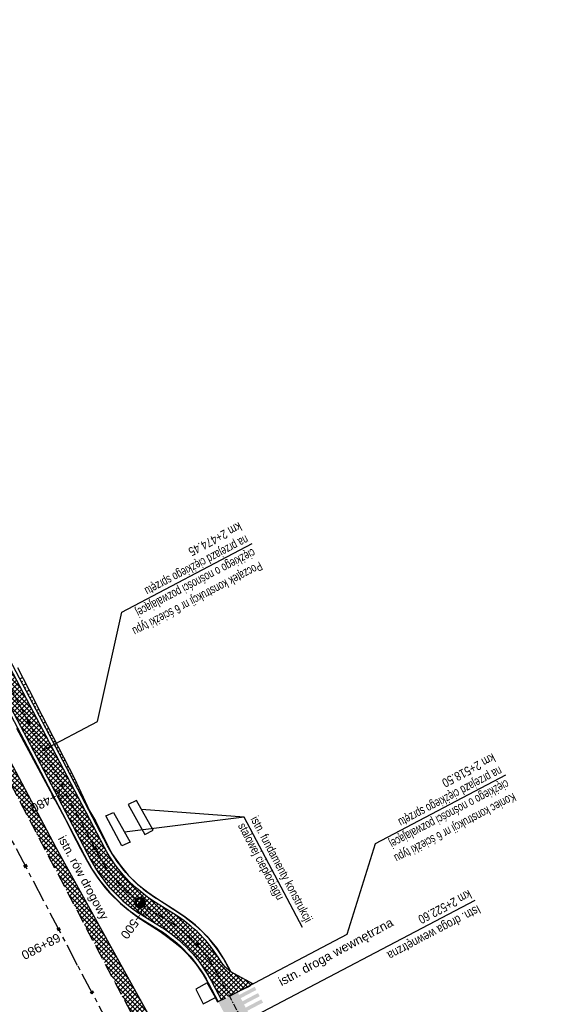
# Model space of a CAD drawing. Header units: metres. Extents: x 7529682 to 7533704, y 5721210 to 5727842.
# Tile 30 of 64: x 7530867 to 7530943, y 5725576 to 5725714. Entities that reach past the tile are written whole.
import ezdxf

# ---------------------------------------------------------------- set-up
doc = ezdxf.new("R2010")
doc.units = ezdxf.units.M
for name, pattern in [('CENTER', [50.8, 31.75, -6.35, 6.35, -6.35]), ('DASHED', [19.05, 12.7, -6.35]), ('HIDDEN', [9.525, 6.35, -3.175])]:
    doc.linetypes.add(name, pattern=pattern)
for name, color, linetype in [('C-DROGI-SYTUACJA-ETYKIETY', 7, 'Continuous'), ('D-hatch-pobocza', 131, 'Continuous'), ('D-pobocza', 7, 'Continuous'), ('D-skarpa', 7, 'Continuous'), ('D-skarpa-kreskowanie', 7, 'Continuous')]:
    doc.layers.add(name, color=color, linetype=linetype)
doc.layers.add('D-hatch-ciag-pieszo-rowerowy', color=7, linetype='Continuous', lineweight=13, true_color=0xff9f80)
doc.layers.add('D-poziome-powl-czerwona', color=7, linetype='Continuous', lineweight=9, true_color=0xff6161)
for name, color, linetype, lineweight in [('D-krawędzie', 7, 'Continuous', 30), ('D-krawężniki-obniżone', 7, 'DASHED', 30), ('D-obrzeża', 7, 'Continuous', 30), ('D-opisy', 7, 'Continuous', 30), ('D-oś', 10, 'CENTER', 30)]:
    doc.layers.add(name, color=color, linetype=linetype, lineweight=lineweight)
doc.layers.add('D-malowanie-proj', color=7, linetype='Continuous', true_color=0x3333ff)
doc.layers.add('poprzeczki', color=7, linetype='Continuous', true_color=0x0000c7)
doc.styles.add('2mm08', font='arial.ttf', dxfattribs={"width": 0.8})
doc.styles.get("Standard").update_dxf_attribs({"font": 'arial.ttf'})
pattern_1 = [(45, (0, 0), (-0.33675960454, 0.33675960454), []), (135, (0, 0), (-0.33675960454, -0.33675960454), [])]

# ---------------------------------------------------------------- blocks, each defined once
blk = doc.blocks.new('AeccTickLine')
at = {"color": 0, "linetype": 'ByBlock', "lineweight": -2}
blk.add_line((0, 1), (0, -1), dxfattribs=at)
blk = doc.blocks.new('kilometraz')
at = {"linetype": 'ByBlock', "lineweight": -2}
blk.add_hatch(color=0, dxfattribs=at).paths.add_polyline_path([(0, -0.28125, 0.41421356), (0.28125, 0, 0.41421356), (0, 0.28125)])
at = {"color": 0, "linetype": 'ByBlock', "lineweight": -2}
blk.add_line((0, 0.28125), (0, -0.28125), dxfattribs=at)
blk.add_circle((0, 0), 0.28125, dxfattribs=at)

msp = doc.modelspace()

# ---------------------------------------------------------------- hatches: boundary and pattern name
at = {"layer": 'D-hatch-ciag-pieszo-rowerowy'}
h = msp.add_hatch(dxfattribs=at)
h.set_pattern_fill('ANSI37', color=256, scale=0.15, style=0)
h.set_pattern_definition(pattern_1)
edge = h.paths.add_edge_path()
edge.add_line((7530818.12, 5725713.25), (7530816.54, 5725710.85))
edge.add_line((7530816.54, 5725710.85), (7530819.01, 5725705.98))
edge.add_line((7530819.01, 5725705.98), (7530845.28, 5725656.02))
edge.add_line((7530845.28, 5725656.02), (7530865.1, 5725618.49))
edge.add_line((7530865.1, 5725618.49), (7530869.71, 5725609.72))
edge.add_line((7530869.71, 5725609.72), (7530876.81, 5725596.2))
edge.add_arc((7530894.52, 5725605.5), 20, 207.7039, 238.1442)
edge.add_line((7530883.96, 5725588.51), (7530886.54, 5725586.91))
edge.add_arc((7530875.98, 5725569.92), 20, 27.7039, 58.1442, ccw=False)
edge.add_line((7530893.69, 5725579.22), (7530895.08, 5725576.58))
edge.add_line((7530895.08, 5725576.58), (7530899.58, 5725578.8))
edge.add_line((7530899.58, 5725578.8), (7530895.58, 5725580.98))
edge.add_arc((7530877.88, 5725571.69), 20, 27.7039, 58.1442)
edge.add_line((7530888.43, 5725588.67), (7530885.86, 5725590.27))
edge.add_arc((7530896.41, 5725607.26), 20, 207.7039, 238.1442, ccw=False)
edge.add_line((7530878.71, 5725597.96), (7530871.92, 5725610.88))
edge.add_line((7530871.92, 5725610.88), (7530867.31, 5725619.65))
edge.add_line((7530867.31, 5725619.65), (7530847.49, 5725657.19))
edge.add_line((7530847.49, 5725657.19), (7530821.22, 5725707.15))
edge.add_line((7530821.22, 5725707.15), (7530818.12, 5725713.25))
at = {"layer": 'D-hatch-pobocza'}
h = msp.add_hatch(dxfattribs=at)
h.set_pattern_fill('ANSI37', color=256, scale=0.15, style=0)
h.set_pattern_definition(pattern_1)
h.paths.add_polyline_path([(7530850.03, 5725639.55), (7530838.26, 5725661.68), (7530828.61, 5725680.54), (7530814.73, 5725707.81), (7530813.81, 5725705.12), (7530824.74, 5725684.39), (7530840.86, 5725653.69), (7530860.68, 5725616.15), (7530865.28, 5725607.39), (7530878.05, 5725583.08), (7530883.1, 5725573.52), (7530886.05, 5725572.46), (7530871.95, 5725597.92), (7530858.97, 5725622.4)])
at = {"layer": 'D-malowanie-proj'}
h = msp.add_hatch(color=256, dxfattribs=at)
h.paths.add_polyline_path([(7530899.97, 5725578.01), (7530899.74, 5725578.45), (7530897.09, 5725577.06), (7530897.32, 5725576.61)])
h.paths.add_polyline_path([(7530900.44, 5725577.13), (7530900.21, 5725577.57), (7530897.55, 5725576.17), (7530897.79, 5725575.73)])
h.paths.add_polyline_path([(7530900.91, 5725576.24), (7530900.67, 5725576.68), (7530898.02, 5725575.29), (7530898.25, 5725574.84)])
h.paths.add_polyline_path([(7530895.55, 5725575.68), (7530895.32, 5725576.12), (7530894.87, 5725575.89), (7530895.11, 5725575.45)])
h.paths.add_polyline_path([(7530896.02, 5725574.8), (7530895.78, 5725575.24), (7530895.34, 5725575.01), (7530895.57, 5725574.56)])
h.paths.add_polyline_path([(7530896.48, 5725573.91), (7530896.25, 5725574.35), (7530895.81, 5725574.12), (7530896.04, 5725573.68)])
at = {"layer": 'D-poziome-powl-czerwona'}
h = msp.add_hatch(color=256, dxfattribs=at)
h.dxf.hatch_style = 1
edge = h.paths.add_edge_path()
edge.add_line((7530898.1, 5725569.77), (7530900.74, 5725571.04))
edge.add_arc((7530917.76, 5725558.33), 21.24, 143.0283, 143.2755, ccw=False)
edge.add_line((7530900.79, 5725571.11), (7530897.37, 5725577.67))
edge.add_arc((7530894.89, 5725582.05), 5.03, 291.5881, 299.5076, ccw=False)
edge.add_line((7530896.74, 5725577.37), (7530894.63, 5725576.36))
edge.add_line((7530894.63, 5725576.36), (7530898.1, 5725569.77))

# ---------------------------------------------------------------- linework, layer by layer
at = {"layer": 'D-krawędzie', "linetype": 'HIDDEN', "ltscale": 0.3, "flags": 128}
msp.add_lwpolyline([(7530572.01, 5726166.06), (7530599.74, 5726113.52), (7530641.56, 5726032.01), (7530660.96, 5725995.07), (7530689.13, 5725941.54), (7530707.34, 5725907.03), (7530725.26, 5725873.09), (7530743.97, 5725837.65), (7530770.53, 5725787.12), (7530787.86, 5725754.27), (7530809.9, 5725712.54), (7530824.74, 5725684.39), (7530840.86, 5725653.69), (7530860.68, 5725616.15), (7530865.28, 5725607.39), (7530878.05, 5725583.08), (7530918.17, 5725507.18), (7530950.16, 5725446.31), (7530993.42, 5725364.26), (7531022.77, 5725308.72), (7531053.81, 5725249.87), (7531081.17, 5725197.87), (7531103.9, 5725154.54), (7531128.12, 5725108.45), (7531149.3, 5725068.25), (7531167.38, 5725033.77), (7531197.16, 5724976.99), (7531228.15, 5724918.03), (7531253.15, 5724870.49), (7531286.8, 5724806.65), (7531306.74, 5724768.66), (7531335.09, 5724714.65), (7531357.32, 5724672.44), (7531373.64, 5724641.45), (7531392.16, 5724606), (7531418.48, 5724555.85), (7531439.73, 5724515.58), (7531476.36, 5724446.19), (7531491.8, 5724416.76), (7531531.9, 5724339.93), (7531557.23, 5724291.66), (7531569.85, 5724267.58), (7531591.38, 5724226.55), (7531610, 5724191.1), (7531616.88, 5724178), (7531629.98, 5724153.03), (7531641.01, 5724132.02), (7531664.91, 5724087.62), (7531677.64, 5724064.79), (7531683.11, 5724054.99), (7531686.75, 5724048.18), (7531695.45, 5724031.7), (7531703.75, 5724015.92), (7531709.21, 5724005.51), (7531719.39, 5723986.15), (7531726.3, 5723973), (7531732.74, 5723960.74), (7531735.13, 5723956.19)], dxfattribs=at)
at = {"layer": 'D-krawędzie'}
for points in [[(7530882.01, 5725603.97), (7530884.36, 5725599.79), (7530885.51, 5725600.37), (7530883.2, 5725604.53), (7530882.01, 5725603.97)], [(7530878.9, 5725602.38), (7530879.96, 5725602.87), (7530882.31, 5725598.69), (7530881.15, 5725598.17), (7530878.9, 5725602.38)]]:
    msp.add_lwpolyline(points, dxfattribs=at)
at = {"layer": 'D-krawędzie', "linetype": 'ByBlock'}
msp.add_lwpolyline([(7530894.23, 5725576.93), (7530893.1, 5725579), (7530891.49, 5725578.12), (7530892.54, 5725576.08), (7530894.23, 5725576.93)], dxfattribs=at)
at = {"layer": 'D-krawężniki-obniżone', "ltscale": 0.1}
msp.add_lwpolyline([(7530894.54, 5725576.32), (7530899.58, 5725578.8)], dxfattribs=at)
at = {"layer": 'D-obrzeża'}
for points in [[(7530899.58, 5725578.8), (7530896.83, 5725580.3, -0.131848), (7530894.96, 5725582.09, 0.117448), (7530888.43, 5725588.67), (7530885.86, 5725590.27, -0.133608), (7530878.71, 5725597.96), (7530871.92, 5725610.88), (7530867.31, 5725619.65), (7530847.49, 5725657.19), (7530831.38, 5725687.88), (7530821.22, 5725707.15)], [(7530819.01, 5725705.98), (7530829.16, 5725686.72), (7530845.28, 5725656.02), (7530865.1, 5725618.49), (7530869.71, 5725609.72), (7530876.81, 5725596.2, 0.133608), (7530883.96, 5725588.51), (7530886.54, 5725586.91, -0.133608), (7530893.69, 5725579.22), (7530895.08, 5725576.58)]]:
    msp.add_lwpolyline(points, format="xyb", dxfattribs=at)
at = {"layer": 'D-opisy'}
msp.add_line((7530898.1, 5725573.51), (7530930.63, 5725590.6), dxfattribs=at)
for points in [[(7530870.13, 5725611.61), (7530877.71, 5725615.59), (7530881.14, 5725630.94), (7530899.4, 5725640.53)], [(7530896.2, 5725577.13), (7530912.71, 5725585.8), (7530916.64, 5725598.54), (7530934.91, 5725608.13)], [(7530906.43, 5725586.77), (7530898.28, 5725602.19), (7530883.88, 5725603.3)], [(7530898.28, 5725602.19), (7530881.53, 5725600.09)]]:
    msp.add_lwpolyline(points, dxfattribs=at)
at = {"layer": 'D-oś', "ltscale": 0.1}
msp.add_lwpolyline([(7530915.08, 5725505.55), (7530874.95, 5725581.45), (7530862.19, 5725605.76), (7530857.58, 5725614.52), (7530837.76, 5725652.06), (7530821.64, 5725682.76), (7530806.8, 5725710.91), (7530784.77, 5725752.63), (7530767.43, 5725785.49), (7530740.87, 5725836.02), (7530722.16, 5725871.46), (7530704.24, 5725905.4), (7530686.03, 5725939.91), (7530657.86, 5725993.44), (7530638.45, 5726030.39), (7530594.85, 5726110.89), (7530594.85, 5726110.89), (7530594.85, 5726110.89), (7530540.21, 5726214.45)], dxfattribs=at)
at = {"layer": 'D-oś', "ltscale": 0.03}
msp.add_lwpolyline([(7530731.23, 5725876.24), (7530749.94, 5725840.8), (7530776.61, 5725790.32), (7530793.84, 5725757.42), (7530804.98, 5725736.31, -0.004099), (7530807.24, 5725731.94), (7530820.11, 5725706.57), (7530830.27, 5725687.3), (7530846.39, 5725656.6), (7530866.2, 5725619.07), (7530877.76, 5725597.08, 0.133536), (7530884.91, 5725589.39), (7530887.48, 5725587.79, -0.133608), (7530894.64, 5725580.1), (7530904.4, 5725561.51, -0.112773)], format="xyb", dxfattribs=at)
at = {"layer": 'D-pobocza'}
msp.add_lwpolyline([(7530886.05, 5725572.46), (7530871.95, 5725597.92), (7530858.97, 5725622.4), (7530850.03, 5725639.55), (7530838.26, 5725661.68), (7530828.61, 5725680.54), (7530814.73, 5725707.81)], dxfattribs=at)
for points in [[(7530896.35, 5725580.6), (7530896.03, 5725581.22, 0.133608), (7530888.7, 5725589.1), (7530886.12, 5725590.7, -0.133608), (7530879.15, 5725598.2), (7530872.37, 5725611.11), (7530867.75, 5725619.88), (7530847.94, 5725657.42), (7530831.82, 5725688.11), (7530821.66, 5725707.38)], [(7530818.56, 5725705.75), (7530828.72, 5725686.48), (7530844.84, 5725655.79), (7530864.66, 5725618.25), (7530869.27, 5725609.49), (7530876.37, 5725595.97, 0.133608), (7530883.7, 5725588.08), (7530886.27, 5725586.48, -0.133608), (7530893.24, 5725578.99), (7530894.62, 5725576.36)]]:
    msp.add_lwpolyline(points, format="xyb", dxfattribs=at)
at = {"layer": 'D-skarpa', "linetype": 'Continuous'}
for points in [[(7530866.52, 5725623.18), (7530868.11, 5725620.07), (7530869.92, 5725616.51), (7530872.21, 5725612.07), (7530874.51, 5725607.63), (7530876.63, 5725603.1), (7530877.47, 5725601.71), (7530878.56, 5725599.47), (7530879.32, 5725597.9), (7530879.83, 5725596.99), (7530880.88, 5725595.5), (7530882.04, 5725594.1), (7530883.34, 5725592.83), (7530884.76, 5725591.69), (7530885.87, 5725590.94), (7530888.41, 5725589.29), (7530889.76, 5725588.38), (7530891.48, 5725587.05), (7530891.88, 5725586.71), (7530893.06, 5725585.54), (7530894.43, 5725583.84), (7530895.61, 5725582.01), (7530896.19, 5725580.92), (7530896.37, 5725580.59)], [(7530866.4, 5725614.67), (7530873.47, 5725601.44), (7530874.2, 5725599.99), (7530875.36, 5725597.79), (7530876.18, 5725596.25), (7530876.8, 5725595.16), (7530878.01, 5725593.36), (7530879.4, 5725591.68), (7530880.94, 5725590.15), (7530882.61, 5725588.75), (7530883.93, 5725587.81), (7530886.49, 5725586.19), (7530887.6, 5725585.42), (7530889.01, 5725584.29), (7530889.34, 5725584), (7530890.31, 5725583.03), (7530891.5, 5725581.65), (7530892.54, 5725580.16), (7530893.06, 5725579.27), (7530894.54, 5725576.32)]]:
    msp.add_lwpolyline(points, dxfattribs=at)
at = {"layer": 'D-skarpa-kreskowanie', "linetype": 'Continuous'}
for p, q in [((7530866.86, 5725621.58, 107.76), (7530867.23, 5725621.78, 107.48)), ((7530867.09, 5725621.14, 107.77), (7530867.28, 5725621.24, 107.63)), ((7530867.32, 5725620.7, 107.77), (7530867.69, 5725620.89, 107.5)), ((7530867.56, 5725620.26, 107.78), (7530867.74, 5725620.35, 107.64)), ((7530867.79, 5725619.81, 107.79), (7530868.14, 5725620, 107.52)), ((7530868.02, 5725619.37, 107.79), (7530868.2, 5725619.46, 107.66)), ((7530868.25, 5725618.93, 107.8), (7530868.6, 5725619.11, 107.54)), ((7530868.49, 5725618.49, 107.8), (7530868.66, 5725618.57, 107.68)), ((7530868.72, 5725618.04, 107.81), (7530869.05, 5725618.22, 107.56)), ((7530868.95, 5725617.6, 107.81), (7530869.11, 5725617.69, 107.69)), ((7530869.19, 5725617.16, 107.82), (7530869.5, 5725617.33, 107.58)), ((7530869.42, 5725616.72, 107.82), (7530869.57, 5725616.8, 107.71)), ((7530869.65, 5725616.27, 107.83), (7530869.96, 5725616.43, 107.6)), ((7530869.88, 5725615.83, 107.84), (7530870.03, 5725615.91, 107.72)), ((7530870.12, 5725615.39, 107.84), (7530870.42, 5725615.55, 107.62)), ((7530870.35, 5725614.94, 107.85), (7530870.5, 5725615.02, 107.74)), ((7530867.01, 5725613.78, 107.71), (7530866.96, 5725613.75, 107.67)), ((7530867.24, 5725613.33, 107.72), (7530867.14, 5725613.28, 107.64)), ((7530870.58, 5725614.5, 107.85), (7530870.87, 5725614.66, 107.63)), ((7530870.81, 5725614.06, 107.86), (7530870.96, 5725614.14, 107.75)), ((7530871.05, 5725613.62, 107.86), (7530871.33, 5725613.77, 107.65)), ((7530867.47, 5725612.89, 107.72), (7530867.42, 5725612.87, 107.69)), ((7530867.71, 5725612.45, 107.73), (7530867.61, 5725612.4, 107.66)), ((7530867.94, 5725612.01, 107.73), (7530867.89, 5725611.98, 107.7)), ((7530871.28, 5725613.17, 107.87), (7530871.42, 5725613.25, 107.76)), ((7530871.51, 5725612.73, 107.88), (7530871.79, 5725612.88, 107.66)), ((7530871.74, 5725612.29, 107.88), (7530871.88, 5725612.36, 107.78)), ((7530871.98, 5725611.85, 107.89), (7530872.25, 5725611.99, 107.68)), ((7530868.17, 5725611.56, 107.74), (7530868.08, 5725611.52, 107.67)), ((7530868.4, 5725611.12, 107.75), (7530868.36, 5725611.1, 107.71)), ((7530868.64, 5725610.68, 107.75), (7530868.55, 5725610.63, 107.69)), ((7530872.21, 5725611.4, 107.89), (7530872.34, 5725611.48, 107.79)), ((7530872.44, 5725610.96, 107.9), (7530872.71, 5725611.1, 107.7)), ((7530872.67, 5725610.52, 107.9), (7530872.81, 5725610.59, 107.8)), ((7530868.87, 5725610.24, 107.76), (7530868.83, 5725610.21, 107.73)), ((7530869.1, 5725609.79, 107.76), (7530869.02, 5725609.75, 107.7)), ((7530869.33, 5725609.35, 107.77), (7530869.3, 5725609.33, 107.74)), ((7530872.91, 5725610.08, 107.91), (7530873.17, 5725610.22, 107.71)), ((7530873.14, 5725609.63, 107.92), (7530873.27, 5725609.7, 107.82)), ((7530873.37, 5725609.19, 107.92), (7530873.63, 5725609.33, 107.72)), ((7530869.57, 5725608.91, 107.77), (7530869.5, 5725608.87, 107.72)), ((7530869.8, 5725608.47, 107.78), (7530869.77, 5725608.45, 107.75)), ((7530870.03, 5725608.02, 107.78), (7530869.97, 5725607.99, 107.74)), ((7530873.6, 5725608.75, 107.93), (7530873.73, 5725608.82, 107.83)), ((7530873.84, 5725608.31, 107.93), (7530874.1, 5725608.44, 107.74)), ((7530874.07, 5725607.86, 107.94), (7530874.2, 5725607.93, 107.84)), ((7530870.26, 5725607.58, 107.79), (7530870.23, 5725607.56, 107.77)), ((7530870.5, 5725607.14, 107.8), (7530870.44, 5725607.11, 107.75)), ((7530870.73, 5725606.69, 107.8), (7530870.7, 5725606.68, 107.78)), ((7530874.3, 5725607.42, 107.94), (7530874.55, 5725607.55, 107.76)), ((7530874.53, 5725606.98, 107.95), (7530874.65, 5725607.04, 107.87)), ((7530874.77, 5725606.54, 107.95), (7530874.98, 5725606.65, 107.81)), ((7530870.96, 5725606.25, 107.81), (7530870.91, 5725606.22, 107.77)), ((7530871.19, 5725605.81, 107.81), (7530871.17, 5725605.8, 107.79)), ((7530871.43, 5725605.37, 107.82), (7530871.38, 5725605.34, 107.78)), ((7530875, 5725606.09, 107.96), (7530875.09, 5725606.14, 107.9)), ((7530875.23, 5725605.65, 107.97), (7530875.4, 5725605.74, 107.87)), ((7530875.46, 5725605.21, 107.97), (7530875.54, 5725605.25, 107.93)), ((7530871.66, 5725604.92, 107.82), (7530871.64, 5725604.91, 107.81)), ((7530871.89, 5725604.48, 107.83), (7530871.85, 5725604.46, 107.8)), ((7530872.12, 5725604.04, 107.84), (7530872.11, 5725604.03, 107.82)), ((7530875.7, 5725604.76, 107.98), (7530875.82, 5725604.83, 107.93)), ((7530875.93, 5725604.32, 107.98), (7530875.98, 5725604.35, 107.97)), ((7530876.16, 5725603.88, 107.99), (7530876.25, 5725603.92, 107.98)), ((7530872.36, 5725603.6, 107.84), (7530872.32, 5725603.58, 107.82)), ((7530872.59, 5725603.15, 107.85), (7530872.57, 5725603.15, 107.84)), ((7530872.82, 5725602.71, 107.85), (7530872.8, 5725602.7, 107.83)), ((7530873.06, 5725602.27, 107.86), (7530873.04, 5725602.26, 107.85)), ((7530876.46, 5725603.47, 108.01), (7530876.43, 5725603.45, 108)), ((7530876.68, 5725603.02, 108.04), (7530876.63, 5725602.99, 108)), ((7530876.94, 5725602.59, 108.06), (7530876.9, 5725602.57, 108.03)), ((7530873.29, 5725601.83, 107.86), (7530873.27, 5725601.81, 107.85)), ((7530873.52, 5725601.38, 107.87), (7530873.51, 5725601.38, 107.86)), ((7530873.72, 5725600.93, 107.88), (7530873.75, 5725600.94, 107.88)), ((7530877.19, 5725602.16, 108.09), (7530877.09, 5725602.11, 108.01)), ((7530877.45, 5725601.73, 108.11), (7530877.39, 5725601.7, 108.06)), ((7530877.68, 5725601.29, 108.11), (7530877.56, 5725601.22, 108.02)), ((7530873.95, 5725600.48, 107.9), (7530873.97, 5725600.49, 107.89)), ((7530874.17, 5725600.03, 107.92), (7530874.22, 5725600.06, 107.89)), ((7530874.41, 5725599.59, 107.92), (7530874.43, 5725599.6, 107.9)), ((7530877.9, 5725600.84, 108.1), (7530877.84, 5725600.81, 108.06)), ((7530878.12, 5725600.39, 108.09), (7530878.02, 5725600.34, 108.02)), ((7530878.34, 5725599.94, 108.08), (7530878.3, 5725599.92, 108.05)), ((7530878.56, 5725599.49, 108.07), (7530878.49, 5725599.45, 108.02)), ((7530874.64, 5725599.15, 107.92), (7530874.68, 5725599.17, 107.89)), ((7530874.87, 5725598.7, 107.92), (7530874.89, 5725598.72, 107.9)), ((7530875.1, 5725598.26, 107.92), (7530875.15, 5725598.28, 107.89)), ((7530878.77, 5725599.04, 108.06), (7530878.75, 5725599.02, 108.04)), ((7530878.99, 5725598.59, 108.05), (7530878.95, 5725598.57, 108.02)), ((7530879.21, 5725598.14, 108.04), (7530879.2, 5725598.13, 108.03)), ((7530875.34, 5725597.82, 107.92), (7530875.36, 5725597.83, 107.9)), ((7530875.57, 5725597.38, 107.92), (7530875.61, 5725597.4, 107.89)), ((7530875.81, 5725596.94, 107.92), (7530875.83, 5725596.95, 107.9)), ((7530879.44, 5725597.69, 108.02), (7530879.42, 5725597.69, 108.02)), ((7530879.67, 5725597.25, 108.02), (7530879.68, 5725597.25, 108.02)), ((7530879.93, 5725596.82, 108.02), (7530879.94, 5725596.83, 108.01)), ((7530876.04, 5725596.5, 107.91), (7530876.08, 5725596.51, 107.89)), ((7530876.29, 5725596.06, 107.91), (7530876.3, 5725596.07, 107.9)), ((7530876.53, 5725595.62, 107.91), (7530876.56, 5725595.64, 107.89)), ((7530880.21, 5725596.41, 108.02), (7530880.22, 5725596.41, 108.01)), ((7530880.48, 5725595.99, 108.02), (7530880.52, 5725596.01, 107.99)), ((7530880.76, 5725595.58, 108.02), (7530880.78, 5725595.59, 108)), ((7530876.78, 5725595.19, 107.91), (7530876.79, 5725595.2, 107.9)), ((7530877.06, 5725594.77, 107.91), (7530877.08, 5725594.79, 107.89)), ((7530877.34, 5725594.36, 107.91), (7530877.35, 5725594.36, 107.9)), ((7530881.07, 5725595.18, 108.02), (7530881.11, 5725595.21, 107.99)), ((7530881.39, 5725594.8, 108.02), (7530881.41, 5725594.82, 108)), ((7530881.71, 5725594.41, 108.02), (7530881.75, 5725594.45, 107.98)), ((7530882.03, 5725594.03, 108.02), (7530882.05, 5725594.05, 108)), ((7530877.62, 5725593.94, 107.91), (7530877.64, 5725593.96, 107.89)), ((7530877.9, 5725593.53, 107.9), (7530877.91, 5725593.53, 107.9)), ((7530878.2, 5725593.13, 107.9), (7530878.22, 5725593.14, 107.89)), ((7530878.52, 5725592.74, 107.9), (7530878.53, 5725592.75, 107.9)), ((7530882.39, 5725593.68, 108.02), (7530882.43, 5725593.72, 107.98)), ((7530882.74, 5725593.33, 108.02), (7530882.76, 5725593.35, 108)), ((7530883.1, 5725592.98, 108.02), (7530883.14, 5725593.02, 107.98)), ((7530883.47, 5725592.64, 108.02), (7530883.49, 5725592.67, 108)), ((7530878.84, 5725592.36, 107.9), (7530878.86, 5725592.37, 107.89)), ((7530879.16, 5725591.97, 107.9), (7530879.17, 5725591.98, 107.9)), ((7530879.49, 5725591.6, 107.91), (7530879.51, 5725591.61, 107.89)), ((7530879.84, 5725591.24, 107.91), (7530879.85, 5725591.25, 107.9)), ((7530883.86, 5725592.33, 108.02), (7530883.9, 5725592.38, 107.97)), ((7530884.24, 5725592.01, 108.02), (7530884.27, 5725592.04, 108)), ((7530884.63, 5725591.7, 108.02), (7530884.68, 5725591.76, 107.97)), ((7530885.04, 5725591.41, 108.02), (7530885.06, 5725591.44, 108)), ((7530880.2, 5725590.89, 107.91), (7530880.22, 5725590.91, 107.89)), ((7530880.55, 5725590.54, 107.91), (7530880.56, 5725590.55, 107.9)), ((7530880.91, 5725590.18, 107.91), (7530880.93, 5725590.2, 107.89)), ((7530881.29, 5725589.86, 107.92), (7530881.3, 5725589.87, 107.9)), ((7530885.46, 5725591.13, 108.02), (7530885.5, 5725591.19, 107.97)), ((7530885.87, 5725590.85, 108.02), (7530885.89, 5725590.88, 108)), ((7530886.3, 5725590.59, 108.02), (7530886.33, 5725590.64, 107.98)), ((7530886.72, 5725590.33, 108.02), (7530886.74, 5725590.35, 108.01)), ((7530887.15, 5725590.06, 108.02), (7530887.17, 5725590.1, 108)), ((7530881.67, 5725589.54, 107.92), (7530881.7, 5725589.57, 107.89)), ((7530882.06, 5725589.21, 107.93), (7530882.07, 5725589.24, 107.91)), ((7530882.44, 5725588.89, 107.94), (7530882.48, 5725588.94, 107.89)), ((7530882.84, 5725588.59, 107.94), (7530882.86, 5725588.62, 107.92)), ((7530887.57, 5725589.8, 108.02), (7530887.58, 5725589.81, 108.01)), ((7530888, 5725589.53, 108.02), (7530888.01, 5725589.55, 108.01)), ((7530888.42, 5725589.27, 108.02), (7530888.42, 5725589.27, 108.02)), ((7530888.84, 5725588.99, 108.02), (7530888.84, 5725589, 108.02)), ((7530889.25, 5725588.71, 108.02), (7530889.25, 5725588.72, 108.02)), ((7530883.25, 5725588.29, 107.95), (7530883.3, 5725588.37, 107.89)), ((7530883.66, 5725588, 107.96), (7530883.68, 5725588.05, 107.93)), ((7530884.07, 5725587.72, 107.97), (7530884.13, 5725587.82, 107.89)), ((7530884.49, 5725587.45, 107.97), (7530884.52, 5725587.5, 107.93)), ((7530884.92, 5725587.18, 107.97), (7530884.98, 5725587.29, 107.89)), ((7530889.66, 5725588.43, 108.02), (7530889.67, 5725588.44, 108.02)), ((7530890.07, 5725588.14, 108.02), (7530890.06, 5725588.13, 108.02)), ((7530885.34, 5725586.92, 107.98), (7530885.37, 5725586.97, 107.93)), ((7530885.76, 5725586.65, 107.98), (7530885.83, 5725586.76, 107.89)), ((7530886.18, 5725586.38, 107.98), (7530886.22, 5725586.44, 107.94)), ((7530886.6, 5725586.11, 107.99), (7530886.68, 5725586.23, 107.89)), ((7530887.01, 5725585.83, 107.99), (7530887.05, 5725585.89, 107.94)), ((7530887.42, 5725585.55, 107.99), (7530887.5, 5725585.67, 107.89)), ((7530887.82, 5725585.25, 107.99), (7530887.86, 5725585.31, 107.94)), ((7530888.2, 5725584.94, 107.99), (7530888.29, 5725585.06, 107.89)), ((7530888.59, 5725584.63, 107.99), (7530888.64, 5725584.69, 107.94)), ((7530888.98, 5725584.32, 107.99), (7530889.07, 5725584.43, 107.89)), ((7530889.35, 5725583.99, 107.99), (7530889.39, 5725584.04, 107.94)), ((7530889.7, 5725583.64, 107.98), (7530889.79, 5725583.73, 107.9)), ((7530890.05, 5725583.29, 107.98), (7530890.1, 5725583.33, 107.94)), ((7530890.4, 5725582.93, 107.97), (7530890.48, 5725583.01, 107.9)), ((7530890.72, 5725582.56, 107.97), (7530890.76, 5725582.59, 107.93)), ((7530891.04, 5725582.18, 107.96), (7530891.12, 5725582.24, 107.9)), ((7530891.37, 5725581.8, 107.96), (7530891.4, 5725581.83, 107.93)), ((7530891.67, 5725581.41, 107.95), (7530891.73, 5725581.45, 107.9)), ((7530891.95, 5725581, 107.94), (7530891.98, 5725581.02, 107.92)), ((7530892.24, 5725580.59, 107.94), (7530892.29, 5725580.62, 107.9)), ((7530892.53, 5725580.18, 107.93), (7530892.55, 5725580.19, 107.91)), ((7530892.78, 5725579.75, 107.92), (7530892.81, 5725579.77, 107.9)), ((7530893.03, 5725579.32, 107.92), (7530893.05, 5725579.33, 107.91)), ((7530893.26, 5725578.88, 107.92), (7530893.29, 5725578.89, 107.9)), ((7530893.48, 5725578.43, 107.93), (7530893.5, 5725578.44, 107.91)), ((7530893.71, 5725577.98, 107.94), (7530893.76, 5725578.01, 107.9)), ((7530893.93, 5725577.53, 107.94), (7530893.96, 5725577.55, 107.92)), ((7530894.15, 5725577.09, 107.95), (7530894.22, 5725577.12, 107.9)), ((7530894.38, 5725576.64, 107.96), (7530894.42, 5725576.66, 107.93))]:
    msp.add_line(p, q, dxfattribs=at)

# ---------------------------------------------------------------- block references
at = {"layer": 'C-DROGI-SYTUACJA-ETYKIETY', "color": 7, "linetype": 'Continuous', "lineweight": 60, "xscale": 0.25, "yscale": 0.25, "zscale": 0.25}
for p, rotation in [((7530867.64, 5725595.38), 297.7038974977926), ((7530872.29, 5725586.52), 297.7038974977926), ((7530876.95, 5725577.68), 297.860774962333)]:
    msp.add_blockref('AeccTickLine', p, dxfattribs=dict(at, rotation=rotation))
at = {"layer": 'poprzeczki', "color": 7, "linetype": 'Continuous', "lineweight": 60, "xscale": 0.25, "yscale": 0.25, "zscale": 0.25}
for p, rotation in [((7530868.06, 5725615.54), 297.7201250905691), ((7530872.71, 5725606.69), 297.7201250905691), ((7530877.36, 5725597.83), 297.7201250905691), ((7530891.69, 5725584.29), 312.4108181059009)]:
    msp.add_blockref('AeccTickLine', p, dxfattribs=dict(at, rotation=rotation))
at = {"layer": 'poprzeczki', "color": 10, "linetype": 'Continuous', "lineweight": 60, "xscale": 2.249999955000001, "yscale": 2.249999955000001, "zscale": 2.249999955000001, "rotation": 323.9143922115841}
msp.add_blockref('kilometraz', (7530883.68, 5725590.22), dxfattribs=at)

# ---------------------------------------------------------------- texts
at = {"layer": 'C-DROGI-SYTUACJA-ETYKIETY', "color": 7}
for s, rotation, p in [('2+480', 207.7201, (7530872.55, 5725606.18)), ('2+500', 233.9144, (7530883.77, 5725589.69)), ('68+980', 207.7039, (7530872.13, 5725586.02))]:
    msp.add_text(s, height=1.25, rotation=rotation, dxfattribs=at).set_placement(p)
at = {"layer": 'D-opisy'}
msp.add_text('istn. rów drogowy', height=1.2, rotation=298.1037, dxfattribs=at).set_placement((7530872.16, 5725599.22))
at = {"layer": 'D-opisy', "style": '2mm08', "width": 0.8}
msp.add_text('Istn. droga wewnętrzna', height=1.25, rotation=207.7039, dxfattribs=at).set_placement((7530930.97, 5725589.94))
at = {"layer": 'D-opisy', "attachment_point": 1, "style": '2mm08'}
for s, width, insert, char_height, rotation in [('\\A1;{\\W0.7;Początek konstrukcji nr 6 ścieżki typu \\Pciężkiego o nośności pozwalającej \\Pna przejazd ciężkiego sprzętu\\P\\A0;\\W0.8;km 2+474.45}', 40.3816, (7530900.99, 5725636.94), 1.25, 207.7039), ('\\A1;{\\W0.7;Koniec konstrukcji nr 6 ścieżki typu \\Pciężkiego o nośności pozwalającej \\Pna przejazd ciężkiego sprzętu\\P\\A0;\\W0.8;km 2+518.50}', 40.3816, (7530936.5, 5725604.55), 1.25, 207.7039), ('istn. fundamenty konstrukcji \\Pstalowej ciepłociągu', 35.3924, (7530900.19, 5725602.52), 1.2, 297.8642)]:
    msp.add_mtext_dynamic_manual_height_columns(s, width=width, gutter_width=6, heights=[0], dxfattribs=dict(at, insert=insert, char_height=char_height, rotation=rotation))
at = {"layer": 'D-opisy', "insert": (7530930.26, 5725590.97), "char_height": 1.25, "attachment_point": 1, "rotation": 207.7039, "style": '2mm08'}
msp.add_mtext('km 2+522.60', dxfattribs=at)
at = {"layer": 'D-opisy', "insert": (7530902.9, 5725579.61), "char_height": 1.25, "attachment_point": 1, "rotation": 28.474}
msp.add_mtext_dynamic_manual_height_columns('istn. droga wewnętrzna', width=24.7651, gutter_width=6, heights=[0], dxfattribs=at)

doc.saveas('drawing.dxf')
